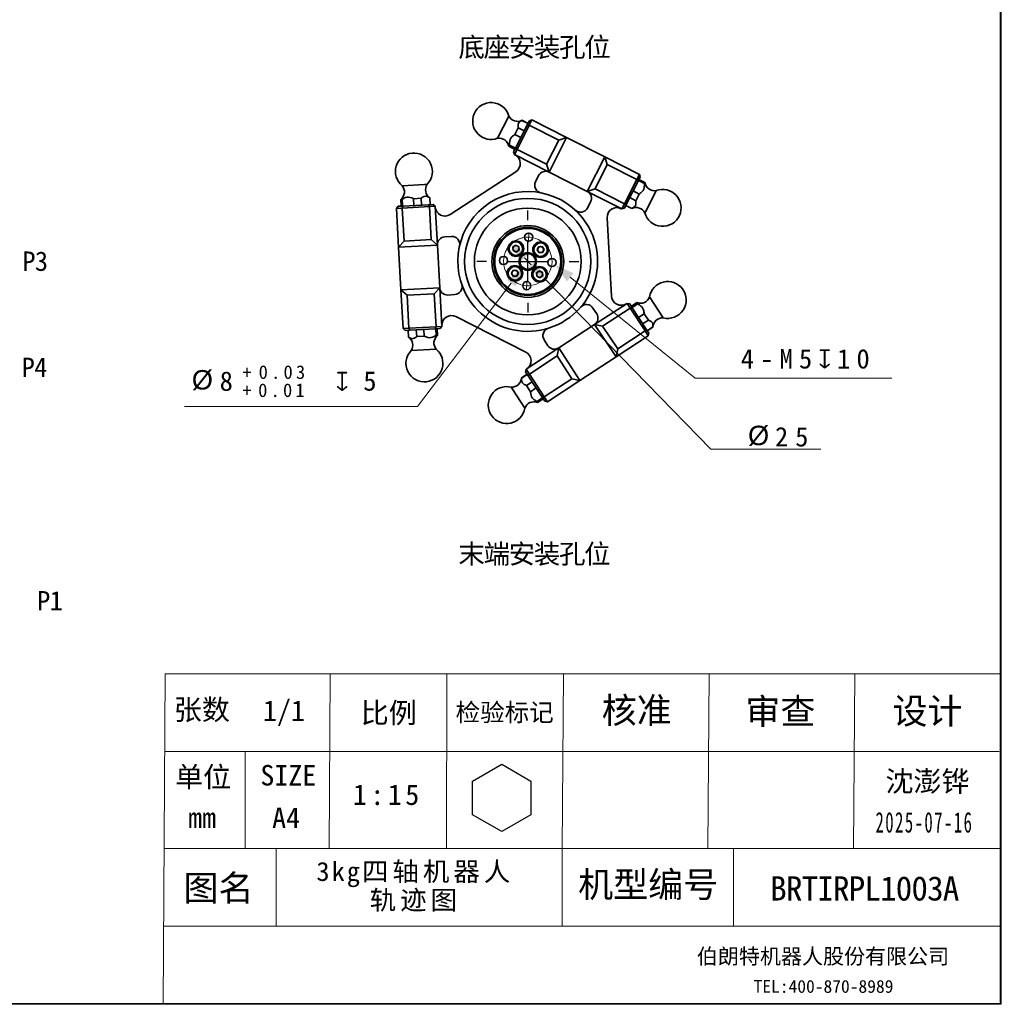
# Model space of a CAD drawing. Header units: millimetres. Extents: x 87 to 4373, y 75 to 3526.
# Tile 12 of 19: x 2856 to 4372, y 75 to 1596. Entities that reach past the tile are written whole.
import ezdxf

# ---------------------------------------------------------------- set-up
doc = ezdxf.new("R2010")
doc.units = ezdxf.units.MM
doc.header["$MEASUREMENT"] = 0
doc.layers.get('0').update_dxf_attribs({"lineweight": 18})
doc.layers.add('图层0000', color=7, linetype='Continuous', lineweight=25)
doc.layers.add('图层1', color=7, linetype='Continuous', lineweight=35)
doc.dimstyles.new('线性样式 (GB)', dxfattribs={"dimtxt": 2, "dimasz": 2, "dimexe": 1, "dimexo": 0.5, "dimgap": 0.5, "dimtad": 1, "dimdsep": 46, "dimcen": -2.127267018, "dimclrd": 7, "dimclre": 7, "dimclrt": 7, "dimadec": 0, "dimazin": 0, "dimtfac": 0.7, "dimtmove": 0, "dimatfit": 1, "dimfxl": 1, "dimfrac": 2, "dimtolj": 1, "dimtzin": 0, "dimlwd": 18, "dimlwe": 18, "dimarcsym": 0})

# ---------------------------------------------------------------- blocks, each defined once
blk = doc.blocks.new('DimBlk2600')
at = {"layer": '图层0000', "color": 5, "linetype": 'Continuous', "lineweight": 18}
blk.add_line((242.7897813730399, 83.51369050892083), (242.8305007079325, 84.51286113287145), dxfattribs=at)
blk.add_arc((242.7083427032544, 81.51534926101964), 2.499999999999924, 76.20715285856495, 99.12546466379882, dxfattribs=at)
blk = doc.blocks.new('DimBlk2601')
at = {"layer": '图层0000', "color": 5, "linetype": 'Continuous', "lineweight": 18}
blk.add_line((242.626904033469, 79.51700801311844), (242.5861846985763, 78.51783738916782), dxfattribs=at)
blk.add_arc((242.7083427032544, 81.51534926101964), 2.499999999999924, 256.207152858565, 279.1254646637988, dxfattribs=at)
blk = doc.blocks.new('DimBlk2602')
at = {"layer": '图层0000', "color": 5, "linetype": 'Continuous', "lineweight": 18}
blk.add_arc((242.7083427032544, 81.51534926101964), 2.499999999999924, 101.4172958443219, 253.9153216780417, dxfattribs=at)
blk = doc.blocks.new('DimBlk2603')
at = {"layer": '图层0000', "color": 5, "linetype": 'Continuous', "lineweight": 18}
blk.add_arc((242.7083427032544, 81.51534926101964), 2.499999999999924, 281.4172958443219, 73.91532167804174, dxfattribs=at)
blk = doc.blocks.new('DimBlk2604')
at = {"layer": '图层0000', "color": 7, "linetype": 'Continuous', "lineweight": -3}
for p, q in [((3640.625140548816, 1286.548245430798), (3640.625140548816, 1301.548245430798)), ((3640.625140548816, 1190.821235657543), (3640.625140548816, 1254.639242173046)), ((3576.807134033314, 1222.730238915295), (3561.807134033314, 1222.730238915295)), ((3608.716137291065, 1222.730238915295), (3672.534143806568, 1222.730238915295)), ((3704.443147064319, 1222.730238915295), (3719.443147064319, 1222.730238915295)), ((3640.625140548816, 1158.912232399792), (3640.625140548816, 1143.912232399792))]:
    blk.add_line(p, q, dxfattribs=at)
at = {"layer": '图层0000', "color": 7, "linetype": 'Continuous', "lineweight": 18}
for p, q in [((3645.860887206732, 1217.360233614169), (3635.389393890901, 1228.10024421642)), ((3666.803873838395, 1195.880212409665), (3923.60392857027, 932.4951127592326)), ((4093.474585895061, 932.4951127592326), (3923.60392857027, 932.4951127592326))]:
    blk.add_line(p, q, dxfattribs=at)
blk.add_arc((3640.625140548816, 1222.730238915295), 37.49999999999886, 85.39366263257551, 157.3486472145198, dxfattribs=at)
at = {"layer": '图层0000', "color": 7, "linetype": 'Continuous', "lineweight": -3}
for points in [[(3641.144948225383, 1233.711900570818), (3614.446407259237, 1249.580265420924), (3629.63383955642, 1222.488587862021)], [(3640.10533287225, 1211.748577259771), (3666.803873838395, 1195.880212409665), (3651.616441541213, 1222.971889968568)]]:
    blk.add_solid(points, dxfattribs=at)
at = {"layer": '图层0000', "color": 7, "linetype": 'Continuous', "lineweight": 18, "char_height": 30, "attachment_point": 8, "line_spacing_factor": 1.2}
for s, insert in [('\\T1.125000;\\W1;\\FSimSun|b0|i0;{\\FArial Unicode MS;%%c}', (3999.274751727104, 937.8215017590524)), ('\\T1.531250;\\W1;\\FSimSun|b0|i0;25', (4053.735780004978, 936.4344270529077))]:
    blk.add_mtext(s, dxfattribs=dict(at, insert=insert))
blk = doc.blocks.new('DimBlk2605')
at = {"layer": '图层0000', "color": 7, "linetype": 'Continuous', "lineweight": 18}
for p in [(3706.307877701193, 1198.363182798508), (4202.97906368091, 1042.275079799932)]:
    blk.add_line(p, (3899.120002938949, 1042.275079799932), dxfattribs=at)
at = {"layer": '图层0000', "color": 7, "linetype": 'Continuous', "lineweight": -3}
blk.add_solid([(3711.365713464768, 1204.611013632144), (3682.990655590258, 1217.239282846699), (3701.250041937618, 1192.115351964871)], dxfattribs=at)
at = {"layer": '图层0000', "color": 5, "linetype": 'Continuous', "lineweight": 18, "insert": (4074.023833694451, 1056.827318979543), "char_height": 30, "attachment_point": 8, "line_spacing_factor": 1.2}
blk.add_mtext('\\T1.468750;\\W1;\\FSimSun|b0|i0;4-M5{\\Fgdt;x}10', dxfattribs=at)
blk = doc.blocks.new('DimBlk2606')
at = {"layer": '图层0000', "color": 7, "linetype": 'Continuous', "lineweight": 18}
for p in [(3615.207100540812, 1189.294879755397), (3110.356521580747, 998.4187467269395)]:
    blk.add_line(p, (3470.100324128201, 998.4187467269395), dxfattribs=at)
at = {"layer": '图层0000', "color": 7, "linetype": 'Continuous', "lineweight": -3}
blk.add_solid([(3621.606370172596, 1184.430063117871), (3633.362843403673, 1213.177279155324), (3608.807830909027, 1194.159696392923)], dxfattribs=at)
at = {"layer": '图层0000', "color": 5, "linetype": 'Continuous', "lineweight": 18, "attachment_point": 8, "line_spacing_factor": 1.2}
for s, insert, char_height in [('\\T1.125000;\\W1;\\FSimSun|b0|i0;{\\FArial Unicode MS;%%c}', (3140.078743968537, 1023.768507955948), 30), ('\\T1.375000;\\W1;\\FSimSun|b0|i0;8', (3178.756191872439, 1022.381433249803), 30), ('\\T1.375000;\\W1;\\FSimSun|b0|i0;+', (3209.606937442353, 1041.105313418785), 20.99999964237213), ('\\T1.343750;\\W1;\\FSimSun|b0|i0;0.03', (3263.282312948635, 1040.94859672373), 20.99999964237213), ('\\T1.375000;\\W1;\\FSimSun|b0|i0;5', (3400.644260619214, 1022.605313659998), 30), ('\\T1.718750;\\W1;\\FSimSun|b0|i0; {\\Fgdt;x}', (3343.442766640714, 1022.60531347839), 30), ('\\T1.375000;\\W1;\\FSimSun|b0|i0;+', (3209.606937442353, 1013.105313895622), 20.99999964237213), ('\\T1.343750;\\W1;\\FSimSun|b0|i0;0.01', (3262.550152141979, 1012.948597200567), 20.99999964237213)]:
    blk.add_mtext(s, dxfattribs=dict(at, insert=insert, char_height=char_height))
blk = doc.blocks.new('DrawingBlockBlk82')
at = {"layer": '图层0000', "color": 7, "linetype": 'Continuous', "lineweight": 18}
for p, q in [((3077.247093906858, 75.01289992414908), (3080.613327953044, 585.5189895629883)), ((3080.613327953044, 585.5189895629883), (4370.633144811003, 585.5189895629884)), ((3335.618871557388, 585.5189895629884), (3333.838514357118, 315.5189895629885)), ((3515.622784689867, 585.5189895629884), (3514.938967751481, 315.5189895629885)), ((3695.623361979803, 585.5189895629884), (3693.843004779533, 315.5189895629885)), ((3920.628253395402, 585.5189895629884), (3918.847896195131, 315.5189895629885)), ((4145.633144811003, 585.5189895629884), (4143.852787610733, 315.5189895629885)), ((4370.633144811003, 75.00000000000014), (4370.633144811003, 585.5189895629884)), ((4370.633144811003, 585.5189895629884), (4370.633144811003, 75.00000000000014)), ((3079.822058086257, 465.5189895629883), (4368.680144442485, 465.5189895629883)), ((3203.942698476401, 465.5189895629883), (3203.942698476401, 315.5189895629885)), ((3078.832970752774, 315.5189895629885), (4370.633144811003, 315.5189895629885)), ((3252.212797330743, 195.5189895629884), (3252.212797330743, 315.5189895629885)), ((3693.843004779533, 315.5189895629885), (3693.843004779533, 195.5189895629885)), ((3958.259911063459, 195.5189895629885), (3958.259911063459, 315.5189895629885)), ((3078.041700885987, 195.5189895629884), (4370.633144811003, 195.5189895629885))]:
    blk.add_line(p, q, dxfattribs=at)
at = {"layer": '图层0000', "color": 7, "linetype": 'Continuous', "lineweight": 25}
for p, q in [((3555.471267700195, 419.9217926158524), (3600.471267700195, 445.9025547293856)), ((3600.471267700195, 445.9025547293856), (3645.471267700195, 419.9217926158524)), ((3555.471267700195, 367.9602683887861), (3555.471267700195, 419.9217926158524)), ((3645.471267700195, 419.9217926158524), (3645.471267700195, 367.9602683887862)), ((3600.471267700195, 341.979506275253), (3555.471267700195, 367.9602683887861)), ((3645.471267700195, 367.9602683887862), (3600.471267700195, 341.979506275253))]:
    blk.add_line(p, q, dxfattribs=at)
at = {"layer": '图层0000', "color": 7, "linetype": 'Continuous', "lineweight": -3, "attachment_point": 2}
for s, insert, char_height, line_spacing_factor in [('\\T1;\\W1;\\FSimSun|b0|i0;张数', (3137.24006652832, 546.1652755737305), 31.74999833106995, 1.000000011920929), ('\\T1;\\W1;\\FSimSun|b0|i0;核准', (3808.961791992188, 549.1335296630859), 39.6874988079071, 1.000000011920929), ('\\T1;\\W1;\\FSimSun|b0|i0;审查', (4030.871429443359, 547.5524711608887), 39.6874988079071, 1.000000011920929), ('\\T1;\\W1;\\FSimSun|b0|i0;设计', (4258.133239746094, 548.0189895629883), 39.6874988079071, 1.000000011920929), ('\\T1;\\W1;\\FSimSun|b0|i0;1/1', (3263.930969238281, 544.5012474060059), 31.75049901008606, 1.000020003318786), ('\\T1;\\W1;\\FSimSun|b0|i0;比例', (3425.959625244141, 541.1599731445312), 31.74999833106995, 1.000000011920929), ('\\T1;\\W1;\\FSimSun|b0|i0;检验标记', (3604.975662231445, 539.9325942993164), 27.78124988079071, 1.000000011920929), ('\\T1;\\W1;\\FSimSun|b0|i0;单位', (3139.13200378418, 442.0942211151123), 31.74999833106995, 1.000000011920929), ('\\T1;\\W1;\\FSimSun|b0|i0;SIZE', (3270.806121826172, 444.7953414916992), 31.74999833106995, 1.000000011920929), ('\\T1;\\W1;\\FSimSun|b0|i0;沈澎铧', (4258.133239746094, 435.5189895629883), 31.75049901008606, 1.000020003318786), ('\\T1.25;\\W1;\\FSimSun|b0|i0;1:15', (3424.453582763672, 414.7728538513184), 31.75049901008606, 1.2), ('\\T1;\\W1;\\FSimSun|b0|i0;mm', (3137.602386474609, 379.2420387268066), 31.74999833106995, 1.000000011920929), ('\\T1;\\W1;\\FSimSun|b0|i0;A4', (3267.332153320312, 379.0261173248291), 31.74999833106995, 1.000000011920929), ('\\T1.16666665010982;\\W0.600000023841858;\\FSimSun|b0|i0;2025-07-16', (4253.330841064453, 372.1348857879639), 31.75049901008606, 1.000020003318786), ('\\T1;\\W1;\\FSimSun|b0|i0;图名', (3162.922210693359, 274.6923637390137), 39.6874988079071, 1.000000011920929), ('\\T1;\\W1;\\FSimSun|b0|i0;机型编号', (3826.674957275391, 279.9886608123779), 39.68700170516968, 1.000020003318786), ('\\T1;\\W1;\\FSimSun|b0|i0;伯朗特机器人股份有限公司', (4096.717529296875, 161.0885524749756), 23.81249964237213, 1.000000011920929), ('\\T1;\\W1;\\FSimSun|b0|i0;TEL:400-870-8989 ', (4097.51220703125, 112.5928616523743), 19.84350085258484, 1.000020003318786)]:
    blk.add_mtext(s, dxfattribs=dict(at, insert=insert, char_height=char_height, line_spacing_factor=line_spacing_factor))
blk = doc.blocks.new('DrawingBorderBlk82')
at = {"layer": '图层0000', "color": 7, "linetype": 'Continuous', "lineweight": 18}
for p, q in [((4370.633144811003, 3075), (4370.633144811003, 76.49999999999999)), ((4371.383144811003, 3075.75), (4371.383144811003, 75.75)), ((4372.133144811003, 3076.5), (4372.133144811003, 75)), ((88.49999999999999, 76.5), (4370.633144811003, 76.5)), ((87, 75.00000000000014), (4372.133144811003, 75.00000000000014)), ((87.75, 75.75), (4371.383144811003, 75.75))]:
    blk.add_line(p, q, dxfattribs=at)

msp = doc.modelspace()

# ---------------------------------------------------------------- linework, layer by layer
at = {"layer": '图层0000', "color": 251, "linetype": 'Continuous', "lineweight": 18}
for centre, radius, start, end in [((3622.326500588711, 1242.583696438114), 9.900000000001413, 4.272349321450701, 184.272349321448), ((3660.478598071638, 1241.028878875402), 9.899999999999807, 94.27234932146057, 274.272349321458), ((3660.478598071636, 1241.028878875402), 9.900000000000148, 274.2723493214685, 94.2723493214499), ((3622.326500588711, 1242.583696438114), 9.899999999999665, 184.2723493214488, 4.272349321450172), ((3620.771683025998, 1204.431598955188), 9.899999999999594, 94.27234932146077, 274.2723493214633), ((3620.771683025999, 1204.431598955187), 9.900000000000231, 274.2723493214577, 94.27234932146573), ((3658.923780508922, 1202.876781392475), 9.899999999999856, 4.272349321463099, 184.2723493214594), ((3658.923780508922, 1202.876781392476), 9.89999999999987, 184.2723493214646, 4.272349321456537)]:
    msp.add_arc(centre, radius, start, end, dxfattribs=at)
at = {"layer": '图层1', "color": 7, "linetype": 'Continuous', "lineweight": 35}
for p, q in [((3594.015980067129, 1412.997594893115), (3611.477148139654, 1447.472529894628)), ((3621.965300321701, 1398.353958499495), (3639.819572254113, 1433.605028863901)), ((3643.057344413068, 1433.358072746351), (3624.080126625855, 1395.889883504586)), ((3631.691755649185, 1440.796042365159), (3631.657463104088, 1440.728335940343)), ((3631.657463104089, 1440.728335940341), (3641.024510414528, 1435.98403149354)), ((3641.058802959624, 1436.051737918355), (3631.691755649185, 1440.796042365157)), ((3639.819572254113, 1433.605028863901), (3643.092076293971, 1440.06618676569)), ((3643.057344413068, 1433.358072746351), (3639.819572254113, 1433.605028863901)), ((3647.123891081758, 1441.386970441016), (3643.057344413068, 1433.358072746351)), ((3688.5544313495, 1410.314308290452), (3643.057344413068, 1433.358072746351)), ((3647.123891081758, 1441.386970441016), (3643.092076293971, 1440.06618676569)), ((3647.123891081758, 1441.386970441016), (3700.649875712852, 1414.276659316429)), ((3625.892475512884, 1429.34607493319), (3620.691071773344, 1419.076541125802)), ((3620.691071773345, 1419.076541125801), (3630.058119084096, 1414.332236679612)), ((3635.259522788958, 1424.601770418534), (3625.892475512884, 1429.34607493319)), ((3612.344780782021, 1402.59781311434), (3611.359022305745, 1400.651553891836)), ((3620.726069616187, 1395.907249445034), (3611.359022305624, 1400.651553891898)), ((3621.711828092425, 1397.85350866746), (3612.344780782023, 1402.597813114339)), ((3669.577213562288, 1372.846119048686), (3688.5544313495, 1410.314308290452)), ((3700.649875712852, 1414.276659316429), (3673.539564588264, 1360.750674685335)), ((3700.649875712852, 1414.276659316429), (3688.5544313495, 1410.314308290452)), ((3759.528458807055, 1384.455317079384), (3700.649875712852, 1414.276659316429)), ((3618.692796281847, 1391.892800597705), (3621.965300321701, 1398.353958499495)), ((3620.01357995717, 1387.860985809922), (3618.692796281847, 1391.892800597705)), ((3624.080126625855, 1395.889883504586), (3620.01357995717, 1387.860985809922)), ((3673.539564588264, 1360.750674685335), (3620.01357995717, 1387.860985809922)), ((3621.965300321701, 1398.353958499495), (3624.080126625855, 1395.889883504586)), ((3624.080126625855, 1395.889883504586), (3669.577213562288, 1372.846119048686)), ((3732.418147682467, 1330.929332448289), (3759.528458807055, 1384.455317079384)), ((3759.528458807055, 1384.455317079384), (3813.054443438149, 1357.345005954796)), ((3763.490809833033, 1372.359872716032), (3759.528458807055, 1384.455317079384)), ((3673.539564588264, 1360.750674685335), (3669.577213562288, 1372.846119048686)), ((3763.490809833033, 1372.359872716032), (3744.513592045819, 1334.891683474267)), ((3808.987896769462, 1349.316108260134), (3763.490809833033, 1372.359872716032)), ((3520.973929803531, 1295.278967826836), (3622.345190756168, 1361.458656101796)), ((3657.412305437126, 1355.467539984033), (3652.610756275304, 1345.98747000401)), ((3673.539564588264, 1360.750674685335), (3732.418147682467, 1330.929332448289)), ((3808.987896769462, 1349.316108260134), (3813.054443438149, 1357.345005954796)), ((3813.054443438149, 1357.345005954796), (3814.375227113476, 1353.313191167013)), ((3446.600823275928, 1339.83389854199), (3481.325368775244, 1341.737791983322)), ((3481.325368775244, 1341.737791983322), (3485.187576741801, 1341.949550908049)), ((3790.010678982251, 1311.847919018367), (3808.987896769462, 1349.316108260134)), ((3811.102723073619, 1346.852033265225), (3793.248451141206, 1311.600962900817)), ((3808.987896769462, 1349.316108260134), (3811.102723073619, 1346.852033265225)), ((3814.375227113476, 1353.313191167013), (3811.102723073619, 1346.852033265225)), ((3811.520819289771, 1347.677512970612), (3820.887866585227, 1342.933208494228)), ((3812.341953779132, 1349.298742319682), (3821.709001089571, 1344.55443787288)), ((3820.887866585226, 1342.933208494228), (3821.70900108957, 1344.554437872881)), ((3744.513592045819, 1334.891683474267), (3732.418147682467, 1330.929332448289)), ((3785.944132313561, 1303.819021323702), (3732.418147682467, 1330.929332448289)), ((3744.513592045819, 1334.891683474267), (3790.010678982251, 1311.847919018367)), ((3812.774724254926, 1326.914803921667), (3803.407676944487, 1331.65910836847)), ((3807.539929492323, 1316.579343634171), (3812.774724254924, 1326.914803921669)), ((3839.052043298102, 1332.2083968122), (3823.338590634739, 1301.184111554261)), ((3440.66194331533, 1307.910751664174), (3447.893722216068, 1308.307258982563)), ((3446.39495226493, 1318.740854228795), (3444.580359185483, 1318.641362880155)), ((3445.155194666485, 1308.15710972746), (3444.580359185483, 1318.641362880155)), ((3446.969787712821, 1308.256601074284), (3446.39495226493, 1318.740854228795)), ((3446.817183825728, 1305.24372818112), (3447.893722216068, 1308.307258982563)), ((3447.893722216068, 1308.307258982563), (3487.349180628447, 1310.470541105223)), ((3475.892037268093, 1320.358134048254), (3464.323868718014, 1319.723869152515)), ((3464.323868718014, 1319.723869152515), (3464.898704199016, 1309.23961599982)), ((3476.466872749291, 1309.873880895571), (3475.892037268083, 1320.35813404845)), ((3487.349180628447, 1310.470541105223), (3494.580959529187, 1310.867048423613)), ((3487.349180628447, 1310.470541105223), (3488.754196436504, 1307.543070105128)), ((3489.51287269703, 1321.104943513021), (3489.347273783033, 1321.095863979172)), ((3489.347273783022, 1321.095863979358), (3489.922109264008, 1310.611610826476)), ((3490.087708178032, 1310.620690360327), (3489.512872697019, 1321.104943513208)), ((3494.580959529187, 1310.867048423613), (3497.740699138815, 1308.035786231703)), ((3732.899733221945, 1305.322003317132), (3737.701282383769, 1314.802073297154)), ((3785.944132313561, 1303.819021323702), (3790.010678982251, 1311.847919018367)), ((3793.248451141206, 1311.600962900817), (3789.975947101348, 1305.139804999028)), ((3793.248451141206, 1311.600962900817), (3790.010678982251, 1311.847919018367)), ((3792.009220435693, 1309.154253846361), (3801.376267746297, 1304.409949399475)), ((3801.451204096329, 1304.55790203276), (3792.084156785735, 1309.30220647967)), ((3798.172882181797, 1321.323648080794), (3807.539929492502, 1316.579343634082)), ((3440.66194331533, 1307.910751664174), (3437.830681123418, 1304.751012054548)), ((3446.817183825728, 1305.24372818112), (3437.830681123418, 1304.751012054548)), ((3441.115455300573, 1244.84099403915), (3437.830681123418, 1304.751012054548)), ((3488.754196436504, 1307.543070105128), (3446.817183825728, 1305.24372818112)), ((3446.817183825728, 1305.24372818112), (3449.60924187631, 1254.320212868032)), ((3497.740699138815, 1308.035786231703), (3488.754196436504, 1307.543070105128)), ((3491.546254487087, 1256.61955479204), (3488.754196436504, 1307.543070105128)), ((3497.740699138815, 1308.035786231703), (3501.025473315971, 1248.125768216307)), ((3785.944132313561, 1303.819021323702), (3789.975947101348, 1305.139804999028)), ((3801.37626774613, 1304.409949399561), (3801.45120409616, 1304.557902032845)), ((3823.338590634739, 1301.184111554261), (3821.590875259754, 1297.733461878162)), ((3763.279788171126, 1290.076862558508), (3769.907448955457, 1169.196931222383)), ((3441.115455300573, 1244.84099403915), (3449.60924187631, 1254.320212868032)), ((3501.025473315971, 1248.125768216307), (3441.115455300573, 1244.84099403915)), ((3449.60924187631, 1254.320212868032), (3491.546254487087, 1256.61955479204)), ((3491.546254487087, 1256.61955479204), (3501.025473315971, 1248.125768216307)), ((3504.638724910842, 1182.224748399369), (3501.025473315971, 1248.125768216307)), ((3522.961278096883, 1261.346498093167), (3512.350522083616, 1260.764726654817)), ((3617.534670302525, 1244.892697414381), (3621.930238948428, 1247.888043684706)), ((3621.930238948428, 1247.888043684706), (3626.722069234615, 1245.57904270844)), ((3444.728706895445, 1178.939974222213), (3441.115455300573, 1244.84099403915)), ((3617.930931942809, 1239.588350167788), (3617.534670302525, 1244.892697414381)), ((3622.722762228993, 1237.279349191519), (3617.930931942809, 1239.588350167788)), ((3627.118330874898, 1240.274695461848), (3622.722762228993, 1237.279349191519)), ((3626.722069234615, 1245.57904270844), (3627.118330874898, 1240.274695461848)), ((3655.174250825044, 1240.632617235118), (3657.483251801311, 1245.424447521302)), ((3658.16959709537, 1236.237048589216), (3655.174250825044, 1240.632617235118)), ((3657.483251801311, 1245.424447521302), (3662.787599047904, 1245.820709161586)), ((3663.473944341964, 1236.633310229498), (3658.16959709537, 1236.237048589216)), ((3662.787599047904, 1245.820709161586), (3665.78294531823, 1241.425140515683)), ((3665.78294531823, 1241.425140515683), (3663.473944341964, 1236.633310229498)), ((3615.467335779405, 1204.035337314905), (3617.776336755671, 1208.82716760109)), ((3618.462682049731, 1199.639768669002), (3615.467335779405, 1204.035337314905)), ((3617.776336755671, 1208.82716760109), (3623.080684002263, 1209.223429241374)), ((3623.080684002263, 1209.223429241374), (3626.076030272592, 1204.82786059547)), ((3626.076030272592, 1204.82786059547), (3623.767029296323, 1200.036030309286)), ((3654.13195022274, 1205.185782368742), (3658.527518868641, 1208.181128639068)), ((3654.528211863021, 1199.881435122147), (3654.13195022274, 1205.185782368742)), ((3658.527518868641, 1208.181128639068), (3663.319349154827, 1205.872127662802)), ((3663.319349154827, 1205.872127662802), (3663.715610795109, 1200.567780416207)), ((3623.767029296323, 1200.036030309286), (3618.462682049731, 1199.639768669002)), ((3659.320042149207, 1197.572434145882), (3654.528211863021, 1199.881435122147)), ((3663.715610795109, 1200.567780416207), (3659.320042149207, 1197.572434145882)), ((3444.728706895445, 1178.939974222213), (3504.638724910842, 1182.224748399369)), ((3448.013481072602, 1119.029956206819), (3444.728706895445, 1178.939974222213)), ((3454.207925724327, 1170.446187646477), (3444.728706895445, 1178.939974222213)), ((3496.144938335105, 1172.745529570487), (3454.207925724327, 1170.446187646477)), ((3504.638724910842, 1182.224748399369), (3496.144938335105, 1172.745529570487)), ((3498.936996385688, 1121.8220142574), (3496.144938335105, 1172.745529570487)), ((3504.638724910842, 1182.224748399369), (3507.923499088, 1122.314730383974)), ((3517.277683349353, 1170.899699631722), (3527.888439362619, 1171.481471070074)), ((3454.207925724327, 1170.446187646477), (3456.999983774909, 1119.52267233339)), ((3743.697132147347, 1125.215293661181), (3793.938342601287, 1158.015000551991)), ((3798.858298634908, 1150.478818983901), (3793.938342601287, 1158.015000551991)), ((3798.090388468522, 1157.142925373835), (3793.938342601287, 1158.015000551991)), ((3798.090388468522, 1157.142925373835), (3802.049663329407, 1151.078274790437)), ((3800.550366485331, 1153.374834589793), (3809.342578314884, 1159.114783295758)), ((3801.742997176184, 1151.548013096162), (3810.53520900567, 1157.28796180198)), ((3810.53520900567, 1157.28796180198), (3809.34257831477, 1159.114783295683)), ((3828.706084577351, 1167.961277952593), (3849.831670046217, 1135.601995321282)), ((3747.185432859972, 1141.823477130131), (3741.376226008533, 1150.721775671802)), ((3798.858298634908, 1150.478818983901), (3756.230144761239, 1122.649255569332)), ((3798.858298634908, 1150.478818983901), (3802.049663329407, 1151.078274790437)), ((3821.818093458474, 1115.309971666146), (3798.858298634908, 1150.478818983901)), ((3802.049663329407, 1151.078274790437), (3823.650849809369, 1117.990486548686)), ((3820.633060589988, 1141.820497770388), (3811.840848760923, 1136.080549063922)), ((3826.92603588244, 1132.181183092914), (3820.633060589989, 1141.820497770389)), ((3637.621703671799, 1082.834886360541), (3529.62278193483, 1137.535129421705)), ((3818.13382401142, 1126.441234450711), (3826.926035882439, 1132.181183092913)), ((3448.013481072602, 1119.029956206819), (3456.999983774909, 1119.52267233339)), ((3451.173220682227, 1116.198694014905), (3448.013481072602, 1119.029956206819)), ((3458.40499958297, 1116.595201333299), (3451.173220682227, 1116.198694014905)), ((3455.666472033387, 1116.445052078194), (3456.24130751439, 1105.9607989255)), ((3456.317089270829, 1105.964953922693), (3455.742253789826, 1116.449207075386)), ((3456.999983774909, 1119.52267233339), (3498.936996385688, 1121.8220142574)), ((3456.999983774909, 1119.52267233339), (3458.40499958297, 1116.595201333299)), ((3497.860457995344, 1118.758483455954), (3458.40499958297, 1116.595201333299)), ((3468.482074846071, 1117.147711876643), (3469.056910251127, 1106.663458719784)), ((3480.551289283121, 1107.293677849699), (3479.976453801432, 1117.777931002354)), ((3498.936996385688, 1121.8220142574), (3497.860457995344, 1118.758483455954)), ((3505.092236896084, 1119.154990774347), (3497.860457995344, 1118.758483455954)), ((3498.420596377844, 1118.789194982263), (3498.995431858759, 1108.304941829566)), ((3498.936996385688, 1121.8220142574), (3507.923499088, 1122.314730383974)), ((3500.598985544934, 1118.908632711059), (3501.173821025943, 1108.424379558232)), ((3505.092236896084, 1119.154990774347), (3507.923499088, 1122.314730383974)), ((3743.697132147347, 1125.215293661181), (3688.431800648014, 1089.135616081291)), ((3777.006751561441, 1075.306976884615), (3743.697132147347, 1125.215293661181)), ((3743.697132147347, 1125.215293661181), (3756.230144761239, 1122.649255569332)), ((3756.230144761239, 1122.649255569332), (3779.546878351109, 1087.713433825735)), ((3779.546878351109, 1087.713433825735), (3821.818093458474, 1115.309971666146)), ((3823.650849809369, 1117.990486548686), (3821.818093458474, 1115.309971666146)), ((3826.738049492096, 1107.773790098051), (3821.818093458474, 1115.309971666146)), ((3823.650849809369, 1117.990486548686), (3827.610124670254, 1111.92583596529)), ((3833.900869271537, 1121.497426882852), (3825.108657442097, 1115.757478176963)), ((3825.150146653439, 1115.693926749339), (3833.942358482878, 1121.433875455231)), ((3827.610124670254, 1111.92583596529), (3826.738049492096, 1107.773790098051)), ((3833.94235848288, 1121.43387545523), (3833.900869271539, 1121.497426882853)), ((3456.24130751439, 1105.9607989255), (3456.317089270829, 1105.964953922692)), ((3469.056910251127, 1106.663458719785), (3480.551289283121, 1107.293677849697)), ((3498.995431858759, 1108.304941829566), (3501.173821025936, 1108.424379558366)), ((3666.014410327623, 1101.522215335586), (3671.823617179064, 1092.623916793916)), ((3826.738049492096, 1107.773790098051), (3777.006751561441, 1075.306976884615)), ((3499.15335700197, 1087.231843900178), (3460.566603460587, 1085.116191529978)), ((3638.190590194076, 1056.335909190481), (3688.431800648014, 1089.135616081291)), ((3688.431800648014, 1089.135616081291), (3685.815575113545, 1076.679478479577)), ((3688.431800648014, 1089.135616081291), (3721.231507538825, 1038.894405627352)), ((3777.006751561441, 1075.306976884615), (3779.546878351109, 1087.713433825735)), ((3685.815575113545, 1076.679478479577), (3643.110546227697, 1048.799727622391)), ((3708.775369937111, 1041.510631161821), (3685.815575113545, 1076.679478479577)), ((3721.231507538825, 1038.894405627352), (3777.006751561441, 1075.306976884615)), ((3637.31851501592, 1052.183863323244), (3638.190590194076, 1056.335909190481)), ((3641.277789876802, 1046.119212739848), (3637.31851501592, 1052.183863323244)), ((3638.190590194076, 1056.335909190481), (3643.110546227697, 1048.799727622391)), ((3639.77849303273, 1048.415772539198), (3630.986281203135, 1042.675823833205)), ((3630.98628120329, 1042.675823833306), (3631.076943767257, 1042.536950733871)), ((3631.076943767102, 1042.536950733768), (3639.86915559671, 1048.276899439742)), ((3647.235666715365, 1036.993187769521), (3638.443454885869, 1031.253239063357)), ((3643.110546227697, 1048.799727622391), (3641.277789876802, 1046.119212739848)), ((3662.878976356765, 1013.031424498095), (3641.277789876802, 1046.119212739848)), ((3643.110546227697, 1048.799727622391), (3666.070341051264, 1013.630880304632)), ((3666.070341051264, 1013.630880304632), (3708.775369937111, 1041.510631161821)), ((3721.231507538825, 1038.894405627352), (3670.990297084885, 1006.094698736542)), ((3721.231507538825, 1038.894405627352), (3708.775369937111, 1041.510631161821)), ((3617.21146223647, 1025.268813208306), (3615.096969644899, 1028.507703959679)), ((3636.222555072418, 996.1484213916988), (3617.21146223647, 1025.268813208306)), ((3638.443454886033, 1031.253239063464), (3644.776828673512, 1021.552043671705)), ((3644.776828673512, 1021.552043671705), (3653.569040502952, 1027.291992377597)), ((3663.384814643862, 1012.256602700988), (3654.592602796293, 1006.516654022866)), ((3654.592602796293, 1006.516654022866), (3655.586061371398, 1004.994915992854)), ((3664.378273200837, 1010.734864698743), (3655.586061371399, 1004.994915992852)), ((3666.070341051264, 1013.630880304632), (3662.878976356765, 1013.031424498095)), ((3666.838251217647, 1006.966773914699), (3662.878976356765, 1013.031424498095)), ((3666.070341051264, 1013.630880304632), (3670.990297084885, 1006.094698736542)), ((3666.838251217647, 1006.966773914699), (3670.990297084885, 1006.094698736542))]:
    msp.add_line(p, q, dxfattribs=at)
for centre, radius in [((3640.625140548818, 1222.730238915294), 97.5), ((3640.625140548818, 1222.730238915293), 82.5), ((3640.625140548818, 1222.730238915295), 55.50000000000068), ((3640.625140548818, 1222.730238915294), 52.5), ((3640.625140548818, 1222.730238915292), 51.00000000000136), ((3642.152115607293, 1260.199137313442), 6.300000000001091), ((3622.326500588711, 1242.583696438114), 12.00000000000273), ((3660.478598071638, 1241.028878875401), 11.99999999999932), ((3640.625140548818, 1222.730238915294), 13.49999999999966), ((3640.625140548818, 1222.730238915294), 11.99999999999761), ((3603.15624215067, 1224.257213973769), 6.300000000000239), ((3678.094038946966, 1221.203263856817), 6.299999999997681), ((3620.771683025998, 1204.431598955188), 12.00000000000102), ((3658.923780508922, 1202.876781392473), 12.00000000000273), ((3639.098165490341, 1185.261340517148), 6.299999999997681)]:
    msp.add_circle(centre, radius, dxfattribs=at)
for centre, radius, start, end in [((3584.0571997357, 1439.701015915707), 28.50000000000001, 15.824324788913, 156.8523903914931), ((3584.0571997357, 1439.701015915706), 28.49999999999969, 156.8523903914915, 290.457117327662), ((3624.898997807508, 1454.169839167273), 14.99999999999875, 206.5185644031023, 296.9267140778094), ((3596.558302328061, 1398.21461151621), 14.99999999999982, 9.34988249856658, 99.75803014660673), ((3464.747274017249, 1361.810165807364), 28.50000000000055, 95.77926597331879, 230.4524398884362), ((3464.747274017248, 1361.810165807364), 28.50000000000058, 315.8240583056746, 95.77926597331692), ((3614.145264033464, 1374.01895871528), 15.00000000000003, 303.1382972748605, 63.13829727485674), ((3668.117502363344, 1350.045477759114), 12.00000000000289, 63.13829727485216, 153.1382972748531), ((3435.069545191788, 1330.240691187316), 15.00000000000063, 309.3498802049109, 39.7580301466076), ((3497.698541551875, 1333.674542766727), 14.99999999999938, 146.5185644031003, 236.9267113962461), ((3663.315953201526, 1340.565407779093), 12.00000000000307, 153.1382972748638, 259.1003114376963), ((3836.509721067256, 1346.991380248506), 15.0000000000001, 189.3498802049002, 279.7580301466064), ((3485.144372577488, 1310.069375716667), 13.83706098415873, 101.1873037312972, 131.9639838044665), ((3481.282480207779, 1309.876779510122), 13.81697332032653, 54.28968338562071, 85.11221817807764), ((3640.625140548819, 1222.730238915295), 108.0000000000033, 33.13829727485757, 213.1382972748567), ((3726.996085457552, 1320.224135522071), 11.99999999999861, 333.1382972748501, 63.13829727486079), ((3849.010823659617, 1305.504975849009), 28.49999999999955, 335.7792659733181, 110.4524398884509), ((3795.767588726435, 1317.151760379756), 13.8169733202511, 294.2896833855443, 325.1122181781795), ((3794.003435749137, 1313.710965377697), 13.83706098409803, 341.1873037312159, 11.96398380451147), ((3512.774003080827, 1307.839270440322), 14.99999999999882, 183.1382972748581, 303.138297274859), ((3722.194536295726, 1310.744065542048), 11.99999999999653, 227.1762831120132, 333.1382972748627), ((3778.257292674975, 1290.898056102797), 14.99999999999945, 63.13829727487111, 183.1382972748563), ((3808.169025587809, 1291.036152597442), 14.99999999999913, 26.51856440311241, 116.9267113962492), ((3849.010823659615, 1305.50497584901), 28.50000000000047, 195.8240583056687, 335.7792659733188), ((3640.625140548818, 1222.730238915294), 107.9999999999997, 213.1382972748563, 33.13829727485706), ((3513.007476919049, 1248.782723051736), 12.00000000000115, 93.1382972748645, 183.1382972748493), ((3523.618232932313, 1249.364494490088), 12.00000000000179, 347.1762831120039, 93.13829727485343), ((3622.326500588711, 1242.583696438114), 10.49999999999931, 4.2723493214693, 184.2723493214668), ((3660.478598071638, 1241.0288788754), 10.50000000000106, 94.27234932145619, 274.2723493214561), ((3660.478598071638, 1241.028878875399), 10.49999999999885, 274.272349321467, 94.272349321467), ((3622.326500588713, 1242.583696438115), 10.50000000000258, 184.2723493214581, 4.272349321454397), ((3622.32650058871, 1242.583696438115), 4.606500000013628, 124.2723493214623, 184.2723493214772), ((3622.326500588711, 1242.583696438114), 4.606500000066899, 184.2723493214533, 244.2723493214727), ((3622.326500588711, 1242.583696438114), 4.606500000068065, 64.27234932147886, 124.2723493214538), ((3622.326500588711, 1242.583696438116), 4.606500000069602, 244.2723493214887, 304.2723493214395), ((3622.326500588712, 1242.583696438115), 4.606500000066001, 4.272349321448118, 64.27234932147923), ((3622.326500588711, 1242.583696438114), 4.606500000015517, 304.2723493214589, 4.272349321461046), ((3660.478598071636, 1241.028878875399), 4.606500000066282, 154.2723493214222, 214.2723493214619), ((3660.478598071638, 1241.0288788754), 4.606500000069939, 94.27234932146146, 154.2723493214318), ((3660.478598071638, 1241.0288788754), 4.606500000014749, 214.2723493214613, 274.2723493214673), ((3660.478598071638, 1241.028878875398), 4.606500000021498, 34.27234932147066, 94.27234932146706), ((3660.478598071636, 1241.028878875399), 4.606500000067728, 274.2723493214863, 334.2723493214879), ((3660.478598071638, 1241.0288788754), 4.606500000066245, 334.2723493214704, 34.27234932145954), ((3620.771683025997, 1204.431598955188), 10.50000000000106, 94.27234932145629, 274.2723493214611), ((3620.771683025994, 1204.431598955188), 4.606500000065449, 154.2723493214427, 214.272349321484), ((3620.771683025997, 1204.43159895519), 4.60650000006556, 94.2723493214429, 154.2723493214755), ((3620.771683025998, 1204.431598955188), 4.606500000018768, 214.27234932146, 274.2723493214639), ((3620.771683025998, 1204.431598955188), 10.50000000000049, 274.2723493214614, 94.27234932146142), ((3620.771683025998, 1204.431598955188), 4.606500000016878, 34.27234932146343, 94.27234932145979), ((3620.771683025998, 1204.431598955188), 4.606500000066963, 274.2723493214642, 334.2723493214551), ((3620.771683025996, 1204.431598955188), 4.606500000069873, 334.2723493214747, 34.27234932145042), ((3658.923780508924, 1202.876781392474), 10.49999999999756, 4.272349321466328, 184.27234932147), ((3658.923780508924, 1202.876781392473), 10.50000000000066, 184.2723493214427, 4.272349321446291), ((3658.923780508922, 1202.876781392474), 4.606500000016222, 124.2723493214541, 184.2723493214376), ((3658.923780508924, 1202.876781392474), 4.606500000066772, 184.2723493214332, 244.2723493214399), ((3658.923780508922, 1202.876781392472), 4.606500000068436, 64.2723493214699, 124.2723493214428), ((3658.923780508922, 1202.876781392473), 4.606500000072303, 4.272349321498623, 64.27234932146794), ((3658.923780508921, 1202.876781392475), 4.606500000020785, 304.2723493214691, 4.272349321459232), ((3527.231484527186, 1183.463474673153), 12.0000000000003, 273.1382972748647, 19.10031143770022), ((3658.923780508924, 1202.876781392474), 4.60650000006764, 244.2723493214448, 304.2723493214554), ((3856.811315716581, 1163.234124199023), 28.50000000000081, 36.85239039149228, 170.4571173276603), ((3516.620728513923, 1182.881703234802), 12.00000000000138, 183.1382972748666, 273.1382972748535), ((3856.811315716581, 1163.234124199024), 28.49999999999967, 255.8243247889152, 36.85239039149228), ((3784.884953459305, 1170.018124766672), 14.99999999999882, 183.1382972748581, 303.1382972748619), ((3814.63248429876, 1173.151053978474), 14.99999999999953, 249.3498824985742, 339.7580301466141), ((3731.327983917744, 1144.161834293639), 12.00000000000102, 33.13829727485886, 139.1003114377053), ((3737.137190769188, 1135.263535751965), 11.99999999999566, 303.138297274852, 33.13829727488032), ((3522.845204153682, 1124.15363326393), 15.00000000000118, 63.13829727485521, 183.1382972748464), ((3848.9207851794, 1120.629677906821), 14.99999999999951, 86.51856440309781, 176.9267140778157), ((3676.062652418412, 1108.082156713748), 12.00000000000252, 107.176283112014, 213.1382972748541), ((3448.055638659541, 1093.39119967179), 15.00000000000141, 326.5185644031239, 56.92671407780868), ((3510.68463501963, 1096.825051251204), 15.00000000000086, 129.3498824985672, 219.7580301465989), ((3481.006906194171, 1065.255576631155), 28.50000000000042, 135.8243247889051, 276.8523903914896), ((3481.006906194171, 1065.255576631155), 28.4999999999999, 276.8523903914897, 50.45711732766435), ((3630.844125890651, 1069.453390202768), 14.99999999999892, 303.1382972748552, 63.13829727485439), ((3681.871859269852, 1099.183858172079), 12.00000000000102, 213.1382972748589, 303.138297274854), ((3616.007854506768, 1043.480021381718), 14.99999999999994, 266.5185644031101, 356.9267113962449), ((3644.825352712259, 1041.162176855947), 13.81697332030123, 174.2896833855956, 205.1122181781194), ((3642.727613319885, 1044.410375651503), 13.83706098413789, 221.1873037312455, 251.9639838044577), ((3608.117323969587, 1000.875575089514), 28.4999999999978, 75.824058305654, 215.7792659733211), ((3650.296155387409, 990.9586453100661), 14.99999999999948, 69.34988020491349, 159.7580301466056), ((3608.117323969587, 1000.875575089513), 28.49999999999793, 215.779265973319, 350.4524398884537)]:
    msp.add_arc(centre, radius, start, end, dxfattribs=at)
for points, knots in [([(3625.892475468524, 1429.346074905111), (3625.727691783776, 1430.949245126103), (3625.074142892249, 1435.80181074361), (3626.877387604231, 1437.870110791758), (3630.27450134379, 1439.932437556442), (3630.978475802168, 1440.329849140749), (3631.657463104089, 1440.728335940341)], [0, 0, 0, 0, 0.3333333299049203, 0.9999999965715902, 0.9999999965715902, 1.16120976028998, 1.16120976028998, 1.16120976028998, 1.16120976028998]), ([(3612.344780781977, 1402.597813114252), (3612.39827146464, 1403.645514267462), (3612.438200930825, 1404.716849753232), (3612.773525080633, 1410.023763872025), (3613.912109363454, 1413.763744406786), (3619.026861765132, 1417.719277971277), (3620.691071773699, 1419.076541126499)], [0, 0, 0, 0, 0.1612097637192, 0.1612097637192, 0.8278764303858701, 1.1612097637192, 1.1612097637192, 1.1612097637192, 1.1612097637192]), ([(3820.887866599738, 1342.933208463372), (3820.803141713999, 1340.837414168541), (3820.714334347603, 1334.519157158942), (3818.421561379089, 1331.484343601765), (3814.403359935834, 1328.195755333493), (3813.575597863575, 1327.553940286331), (3812.774724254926, 1326.914803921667)], [0, 0, 0, 0, 0.3333333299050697, 0.9999999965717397, 0.9999999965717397, 1.16120976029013, 1.16120976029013, 1.16120976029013, 1.16120976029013]), ([(3446.394952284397, 1318.740854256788), (3448.252325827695, 1319.715377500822), (3453.768500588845, 1322.79759657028), (3457.543112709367, 1322.329403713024), (3462.400214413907, 1320.493833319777), (3463.369923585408, 1320.097877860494), (3464.323868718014, 1319.723869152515)], [0, 0, 0, 0, 0.3333333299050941, 0.9999999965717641, 0.9999999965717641, 1.161209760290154, 1.161209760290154, 1.161209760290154, 1.161209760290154]), ([(3810.535209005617, 1157.287961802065), (3811.415799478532, 1156.717786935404), (3812.323638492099, 1156.147539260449), (3816.751898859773, 1153.203682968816), (3819.421524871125, 1150.347649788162), (3820.289741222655, 1143.940377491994), (3820.633060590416, 1141.820497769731)], [0, 0, 0, 0, 0.1612097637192, 0.1612097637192, 0.8278764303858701, 1.1612097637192, 1.1612097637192, 1.1612097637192, 1.1612097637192]), ([(3826.9260358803, 1132.181183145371), (3828.396813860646, 1131.522304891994), (3832.9260334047, 1129.662012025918), (3833.815611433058, 1127.066206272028), (3833.903081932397, 1123.09305609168), (3833.895263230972, 1122.28469053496), (3833.900869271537, 1121.497426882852)], [0, 0, 0, 0, 0.3333333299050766, 0.9999999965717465, 0.9999999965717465, 1.161209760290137, 1.161209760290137, 1.161209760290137, 1.161209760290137]), ([(3469.056910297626, 1106.663458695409), (3467.750916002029, 1105.71916672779), (3463.875245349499, 1102.72689397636), (3461.182422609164, 1103.254399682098), (3457.697838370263, 1105.165223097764), (3457.00168261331, 1105.576177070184), (3456.317089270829, 1105.964953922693)], [0, 0, 0, 0, 0.3333333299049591, 0.9999999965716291, 0.9999999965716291, 1.161209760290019, 1.161209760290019, 1.161209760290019, 1.161209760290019]), ([(3498.995431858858, 1108.304941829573), (3498.061350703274, 1107.827415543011), (3497.113582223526, 1107.326327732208), (3492.349997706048, 1104.963269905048), (3488.541787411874, 1104.07932255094), (3482.558818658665, 1106.531061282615), (3480.551289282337, 1107.293677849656)], [0, 0, 0, 0, 0.1612097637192, 0.1612097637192, 0.8278764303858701, 1.1612097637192, 1.1612097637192, 1.1612097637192, 1.1612097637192]), ([(3654.592602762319, 1006.516654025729), (3652.819954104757, 1007.637925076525), (3647.392586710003, 1010.873963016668), (3645.910747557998, 1014.376969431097), (3645.071847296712, 1019.501128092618), (3644.92990019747, 1020.538898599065), (3644.776828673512, 1021.552043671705)], [0, 0, 0, 0, 0.3333333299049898, 0.9999999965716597, 0.9999999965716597, 1.16120976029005, 1.16120976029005, 1.16120976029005, 1.16120976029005])]:
    msp.add_open_spline(points, degree=3, knots=knots, dxfattribs=at)

# ---------------------------------------------------------------- block references
for name in ['DrawingBorderBlk82', 'DrawingBlockBlk82']:
    msp.add_blockref(name, (0, 0))
at = {"xscale": 15, "yscale": 15, "zscale": 15}
for name in ['DimBlk2600', 'DimBlk2602', 'DimBlk2603', 'DimBlk2601']:
    msp.add_blockref(name, (0, 0), dxfattribs=at)

# ---------------------------------------------------------------- texts
at = {"layer": '图层0000', "color": 7, "linetype": 'Continuous', "lineweight": -3, "char_height": 30, "attachment_point": 7}
for s, insert in [('{\\fSimSun|b0|i0|c0|p0;\\T0.95000;底座安装孔位}', (3533.542454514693, 1535.443441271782)), ('{\\fSimSun|b0|i0|c0|p0;\\T0.95000;P3}', (2859.83623623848, 1207.680210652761)), ('{\\fSimSun|b0|i0|c0|p0;\\T0.95000;P4}', (2858.818280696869, 1044.184650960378)), ('{\\fSimSun|b0|i0|c0|p0;\\T0.95000;末端安装孔位}', (3533.422204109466, 752.4406832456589)), ('{\\fSimSun|b0|i0|c0|p0;\\T0.95000;P1}', (2882.70557641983, 683.5301633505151))]:
    msp.add_mtext(s, dxfattribs=dict(at, insert=insert))
at = {"layer": '图层0000', "color": 7, "linetype": 'Continuous', "lineweight": -3, "attachment_point": 5}
for s, insert, char_height, line_spacing_factor in [('\\T1.15000002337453;\\W1.01999306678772;\\FSimSun|b0|i0;3kg四轴机器人^J轨迹图', (3466.958999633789, 256.5059280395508), 29.41196322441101, 0.8999999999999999), ('\\T0.950000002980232;\\W1;\\FSimSun|b0|i0;BRTIRPL1003A', (4160.572814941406, 253.7870121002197), 37.5, 1.2)]:
    msp.add_mtext(s, dxfattribs=dict(at, insert=insert, char_height=char_height, line_spacing_factor=line_spacing_factor))

# ---------------------------------------------------------------- dimensions: what is measured, and where the dimension line sits
at = {"layer": '图层0000', "color": 7, "linetype": 'Continuous', "lineweight": -3}
for p1, p2, text, override, picture, middle in [((3666.803873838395, 1195.880212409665), (3614.446407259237, 1249.580265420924), '\\T1.25;\\W1;\\FSimSun;<>', {"dimscale": 1, "dimtxt": 30, "dimasz": 30, "dimexe": 15, "dimexo": 7.5, "dimgap": 3.000000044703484, "dimtad": 1, "dimtih": 1, "dimtoh": 1, "dimdec": 2, "dimlfac": 0.3333333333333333, "dimrnd": 0, "dimzin": 8, "dimdsep": 46, "dimlunit": 2, "dimpost": '%%c<>', "dimtxsty": 'Standard', "dimsah": 0, "dimtsz": 0, "dimcen": -31.90900325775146, "dimdle": 0, "dimse1": 0, "dimse2": 0, "dimsd1": 0, "dimsd2": 0, "dimclrd": 7, "dimclre": 7, "dimclrt": 7, "dimaunit": 0, "dimadec": 0, "dimazin": 2, "dimtol": 0, "dimlim": 0, "dimtp": 0, "dimtm": 0, "dimtfac": 0.699999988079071, "dimtdec": 2, "dimtix": 0, "dimtofl": 1, "dimtmove": 0, "dimatfit": 1, "dimtfillclr": 0, "dimfrac": 2, "dimtzin": 0, "dimlwd": 18, "dimlwe": 18}, 'DimBlk2604', (4031.513557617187, 918.6583072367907)), ((3633.362843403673, 1213.177279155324), (3647.887437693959, 1232.283198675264), '\\T1.25;\\W1;\\FSimSun;{\\FArial Unicode MS;%%c}8\\H0.7x;\\S+0.03^ +0.01;\\H1.42857x; {\\Fgdt;x}5', {"dimscale": 1, "dimtxt": 30, "dimasz": 30, "dimexe": 15, "dimexo": 7.5, "dimgap": 15, "dimtad": 1, "dimtih": 1, "dimtoh": 1, "dimdec": 2, "dimlfac": 0.0666666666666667, "dimrnd": 0, "dimzin": 8, "dimdsep": 46, "dimlunit": 2, "dimtxsty": 'Standard', "dimsah": 1, "dimtsz": 0, "dimcen": 0, "dimdle": 0, "dimse1": 0, "dimse2": 0, "dimsd1": 0, "dimsd2": 1, "dimclrd": 7, "dimclre": 7, "dimclrt": 5, "dimaunit": 0, "dimadec": 2, "dimazin": 2, "dimtol": 0, "dimlim": 0, "dimtp": 0.03, "dimtm": -0.01, "dimtfac": 0.699999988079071, "dimtdec": 2, "dimtix": 0, "dimtofl": 0, "dimtmove": 0, "dimatfit": 3, "dimtfillclr": 0, "dimfrac": 2, "dimtzin": 0, "dimlwd": 18, "dimlwe": 18}, 'DimBlk2606', (3267.254122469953, 987.6053140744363)), ((3682.990655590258, 1217.239282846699), (3673.19742230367, 1225.167244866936), '\\T1.25;\\W1;\\FSimSun;4-M5{\\Fgdt;x}10', {"dimscale": 1, "dimtxt": 30, "dimasz": 30, "dimexe": 15, "dimexo": 7.5, "dimgap": 15, "dimtad": 1, "dimtih": 1, "dimtoh": 1, "dimdec": 2, "dimlfac": 0.0666666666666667, "dimrnd": 0, "dimzin": 8, "dimdsep": 46, "dimlunit": 2, "dimtxsty": 'Standard', "dimsah": 1, "dimtsz": 0, "dimcen": 0, "dimdle": 0, "dimse1": 0, "dimse2": 0, "dimsd1": 0, "dimsd2": 1, "dimclrd": 7, "dimclre": 7, "dimclrt": 5, "dimaunit": 0, "dimadec": 2, "dimazin": 2, "dimtol": 0, "dimlim": 0, "dimtp": 0, "dimtm": 0, "dimtfac": 0.699999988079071, "dimtdec": 2, "dimtix": 0, "dimtofl": 0, "dimtmove": 0, "dimatfit": 3, "dimtfillclr": 0, "dimfrac": 2, "dimtzin": 0, "dimlwd": 18, "dimlwe": 18}, 'DimBlk2605', (4074.023833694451, 1027.275079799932))]:
    dim = msp.add_diameter_dim_2p(p1=p1, p2=p2, text=text, dimstyle='线性样式 (GB)', override=override, dxfattribs=at)
    dim.commit()
    dim.dimension.update_dxf_attribs({"geometry": picture, "text_midpoint": middle, "dimtype": 163})

doc.saveas('drawing.dxf')
